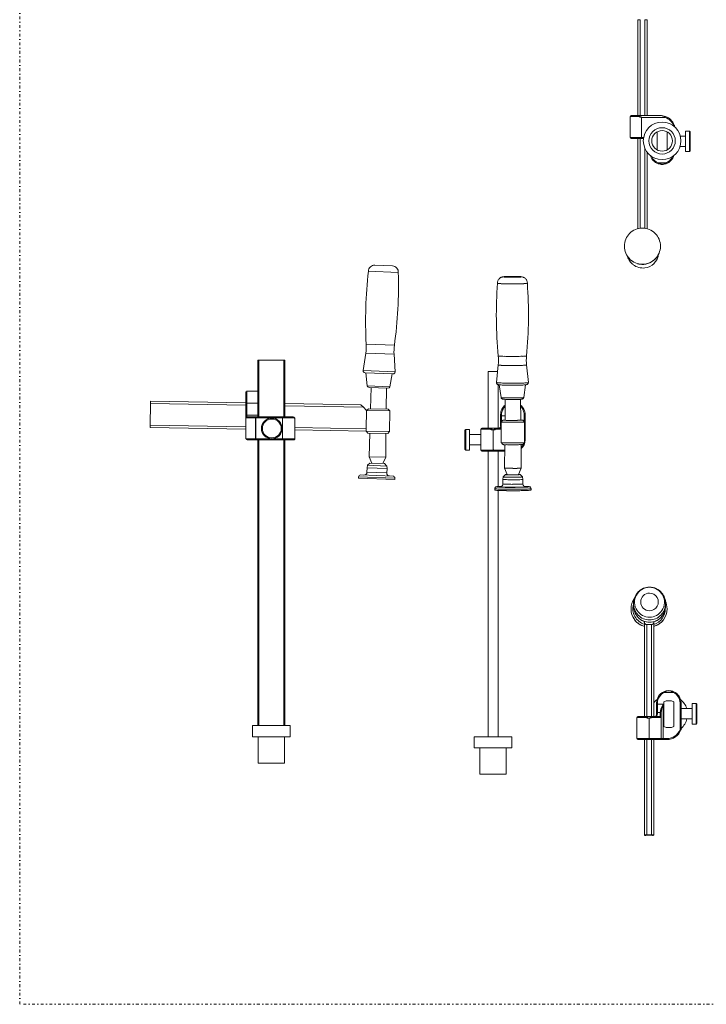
# Model space of a CAD drawing. Header units: millimetres. Extents: x -48 to 1376, y -71 to 1988.
# Tile 1 of 10: x -48 to 682, y -71 to 977. Entities that reach past the tile are written whole.
import ezdxf

# ---------------------------------------------------------------- set-up
doc = ezdxf.new("R2010")
doc.units = ezdxf.units.MM
doc.header["$MEASUREMENT"] = 0
doc.linetypes.add('DASHEDDOT', pattern=[9.2, 3, -3, 0.2, -3])
for name, color, linetype, true_color in [('Default', 7, 'Continuous', 0xffffff), ('sichtbar', 7, 'Continuous', 0xffffff), ('Tangente', 7, 'Continuous', 0xffffff)]:
    doc.layers.add(name, color=color, linetype=linetype, true_color=true_color)

msp = doc.modelspace()

# ---------------------------------------------------------------- linework, layer by layer
at = {"layer": 'Default', "color": 7, "linetype": 'DASHEDDOT', "lineweight": 5, "true_color": 0xffffff}
msp.add_line((-48.2, -71.2), (-48.2, 1987.6), dxfattribs=at)
at = {"layer": 'Default', "color": 3, "linetype": 'DASHEDDOT', "lineweight": 5, "true_color": 0x00ff00}
msp.add_line((1375.6, -71.2), (-48.2, -71.2), dxfattribs=at)
at = {"layer": 'sichtbar', "color": 1, "linetype": 'Continuous', "lineweight": 5, "true_color": 0xff0000}
for p, q in [((609.3, 977.1), (609.3, 875.1)), ((619.3, 977.1), (619.3, 875.1)), ((601.3, 874.1), (601.3, 851.6)), ((602.3, 875.1), (608.7, 875.1)), ((633.3, 875.1), (608.7, 875.1)), ((648.3, 863.3), (648.3, 864.5)), ((602.3, 850.6), (613.3, 850.6)), ((609.3, 850.6), (609.3, 754.5)), ((613.3, 850.6), (615.4, 850.6)), ((629.9, 838.5), (629.9, 857.7)), ((640.7, 857.7), (640.7, 838.5)), ((660.3, 853.1), (654.7, 853.1)), ((660.3, 858.6), (664.3, 858.6)), ((660.3, 858.6), (660.3, 836.6)), ((664.3, 858.6), (665.3, 857.6)), ((664.3, 836.6), (664.3, 858.6)), ((665.3, 837.6), (665.3, 857.6)), ((660.3, 842.1), (654.4, 842.1)), ((619.3, 836.1), (619.3, 754.5)), ((660.3, 836.6), (664.3, 836.6)), ((665.3, 837.6), (664.3, 836.6)), ((339, 715.4), (329.6, 715.7)), ((348.4, 714.9), (339, 715.4)), ((322.8, 709.2), (354.6, 707.8)), ((320, 622.1), (317.3, 603.5)), ((351.2, 602.1), (350.1, 620.9)), ((205.2, 554.2), (205.2, 614.7)), ((205.2, 614.7), (206.2, 614.7)), ((206.2, 614.7), (232.8, 614.7)), ((206.2, 554.2), (206.2, 614.7)), ((232.8, 554.2), (232.8, 614.7)), ((232.8, 614.7), (233.8, 614.7)), ((233.8, 554.2), (233.8, 614.7)), ((459.1, 590.8), (461, 609.5)), ((493, 590.8), (491.1, 609.5)), ((319.2, 601.2), (349.1, 600)), ((320.1, 601.2), (321.6, 587.4)), ((348.2, 600), (345.5, 586.3)), ((450.2, 542.2), (450.2, 602.7)), ((450.2, 602.7), (460.3, 602.7)), ((460.9, 542.2), (460.9, 588.5)), ((462, 588.4), (464, 574.8)), ((490.1, 588.4), (488, 574.8)), ((192.5, 568.7), (192.5, 580.1)), ((193, 581.4), (193, 581.4)), ((193.7, 581.7), (205.2, 581.7)), ((323.5, 585.6), (343.5, 584.7)), ((325, 562.9), (325.6, 585.5)), ((341.7, 562.6), (341.9, 584.8)), ((90.9, 568.4), (90.5, 545.5)), ((192.5, 569.1), (90.9, 570.9)), ((90.9, 568.4), (90.9, 570.9)), ((192.5, 556.2), (192.5, 568.7)), ((314.9, 567), (233.8, 568.4)), ((317.4, 564.4), (314.9, 567)), ((468.2, 550.7), (468.4, 572.9)), ((484.9, 550.7), (484.7, 572.9)), ((192.5, 553.2), (192.5, 556.2)), ((320.8, 560.9), (317.4, 564.4)), ((320.5, 541.5), (320.8, 560.9)), ((322.8, 562.9), (320.7, 561)), ((320.7, 561), (345.7, 560.5)), ((322.8, 562.9), (343.8, 562.5)), ((345.7, 560.5), (343.8, 562.5)), ((345.7, 560.5), (345.3, 538.6)), ((463.5, 555.2), (463.5, 556.7)), ((489.5, 556.7), (489.5, 529.7)), ((90.5, 545.5), (90.5, 543)), ((192.5, 553.2), (192.5, 531.7)), ((203.1, 554.2), (193.5, 554.2)), ((231.5, 554.2), (203.1, 554.2)), ((242.5, 554.2), (231.5, 554.2)), ((244.5, 530.9), (244.5, 552.2)), ((244.5, 552.2), (244.5, 552.2)), ((463.5, 544.9), (463.5, 555.2)), ((464, 548.7), (466, 550.7)), ((464, 548.7), (464.1, 526.8)), ((489, 548.7), (487, 550.7)), ((489, 548.7), (489, 526.8)), ((90.5, 543), (192.5, 541.2)), ((244.5, 540.3), (320.4, 539)), ((320.5, 541.5), (320.4, 539)), ((320.4, 539), (345.3, 538.6)), ((320.4, 539), (322.3, 536.9)), ((322.3, 536.9), (343.3, 536.5)), ((323.5, 511.8), (324.2, 536.9)), ((341.3, 511.5), (341.5, 536.6)), ((345.3, 538.6), (343.3, 536.5)), ((426.5, 540.9), (425.5, 539.9)), ((425.5, 539.9), (425.5, 529.9)), ((430.5, 540.9), (426.5, 540.9)), ((426.5, 540.9), (426.5, 529.9)), ((430.5, 529.9), (430.5, 540.9)), ((430.5, 535.4), (442.5, 535.4)), ((442.5, 518.7), (442.5, 541.2)), ((450.7, 542.2), (443.5, 542.2)), ((450.7, 542.2), (460.3, 542.2)), ((464, 542.2), (460.3, 542.2)), ((463.5, 544.2), (463.5, 544.9)), ((203.1, 529.7), (194.5, 529.7)), ((231.5, 529.7), (203.1, 529.7)), ((205.2, 225.7), (205.2, 529.7)), ((206.2, 225.7), (206.2, 529.7)), ((242.9, 529.7), (231.5, 529.7)), ((232.8, 225.7), (232.8, 529.7)), ((233.8, 225.7), (233.8, 529.7)), ((425.5, 529.9), (425.5, 519.9)), ((426.5, 529.9), (426.5, 518.9)), ((430.5, 518.9), (430.5, 529.9)), ((430.5, 524.4), (442.5, 524.4)), ((464.1, 526.8), (466, 524.7)), ((467.6, 499.6), (467.9, 524.6)), ((485.4, 499.6), (485.2, 524.6)), ((489, 526.8), (487, 524.7)), ((426.5, 518.9), (425.5, 519.9)), ((430.5, 518.9), (426.5, 518.9)), ((451.6, 517.7), (443.5, 517.7)), ((450.2, 213.7), (450.2, 517.7)), ((451.6, 517.7), (459.4, 517.7)), ((467.5, 517.7), (459.4, 517.7)), ((460.9, 480.1), (460.9, 517.7)), ((467.8, 517.7), (467.5, 517.7)), ((324.4, 505), (321.7, 502.7)), ((323.5, 511.8), (326.3, 505)), ((323.5, 511.8), (341.3, 511.5)), ((324.4, 505), (339.9, 504.5)), ((338.3, 504.5), (341.3, 511.5)), ((342.5, 501.9), (339.9, 504.5)), ((321.3, 500), (321.2, 495.2)), ((321.7, 502.7), (321.3, 500)), ((321.3, 500), (342.7, 499.3)), ((321.7, 502.7), (342.5, 501.9)), ((342.7, 499.3), (342.4, 494.5)), ((342.7, 499.3), (342.5, 501.9)), ((466.2, 490.3), (468.8, 492.8)), ((467.6, 499.6), (470.5, 492.7)), ((485.4, 499.6), (482.5, 492.7)), ((486.9, 490.3), (484.3, 492.8)), ((312.4, 490.5), (312.4, 489)), ((312.4, 489), (350.8, 487.6)), ((314.5, 492.4), (349, 491.2)), ((350.9, 489.1), (350.8, 487.6)), ((465.8, 487.7), (466.2, 490.3)), ((465.8, 487.7), (465.9, 482.9)), ((466.2, 490.3), (466.2, 490.3)), ((487.2, 487.7), (486.9, 490.3)), ((486.9, 490.3), (486.9, 490.3)), ((487.2, 487.7), (487.1, 482.9)), ((457.3, 477.8), (457.3, 476.3)), ((460.9, 213.7), (460.9, 475.9)), ((495.8, 477.8), (495.8, 476.3)), ((602.2, 349.9), (602.2, 349.8)), ((640.7, 349.9), (640.7, 349.8)), ((616.4, 336.4), (616.4, 335.6)), ((616.4, 335.6), (616.4, 235.2)), ((626.4, 336.1), (626.4, 335.6)), ((626.4, 335.6), (626.4, 235.2)), ((623.9, 333.1), (618.9, 333.1)), ((629.4, 248.2), (629.4, 249.7)), ((629.4, 238.7), (629.4, 248.2)), ((637, 251), (637, 224.4)), ((647.8, 224.4), (647.8, 251)), ((655.4, 249.7), (655.4, 221.3)), ((667.4, 243.7), (655.4, 243.7)), ((667.4, 249.2), (667.4, 227.2)), ((667.4, 249.2), (671.4, 249.2)), ((671.4, 227.2), (671.4, 249.2)), ((672.4, 248.2), (671.4, 249.2)), ((672.4, 228.2), (672.4, 248.2)), ((608.4, 211.7), (608.4, 234.2)), ((616.6, 235.2), (609.4, 235.2)), ((626.2, 235.2), (616.6, 235.2)), ((633.4, 235.2), (626.2, 235.2)), ((629.4, 237.2), (629.4, 238.7)), ((634.4, 239.5), (634.4, 238.7)), ((634.4, 238.7), (634.4, 234.2)), ((634.4, 211.7), (634.4, 234.2)), ((667.4, 232.7), (655.4, 232.7)), ((199.5, 225.7), (199.5, 213.7)), ((199.5, 225.7), (239.5, 225.7)), ((239.5, 225.7), (239.5, 213.7)), ((667.4, 227.2), (671.4, 227.2)), ((671.4, 227.2), (672.4, 228.2)), ((199.5, 213.7), (239.5, 213.7)), ((205.5, 213.7), (205.5, 185.7)), ((233.5, 213.7), (233.5, 185.7)), ((435.5, 213.7), (435.5, 201.7)), ((435.5, 213.7), (455.5, 213.7)), ((455.5, 213.7), (475.5, 213.7)), ((475.5, 213.7), (475.5, 201.7)), ((617.5, 210.7), (609.4, 210.7)), ((616.4, 210.7), (616.4, 109.1)), ((625.3, 210.7), (617.5, 210.7)), ((633.4, 210.7), (625.3, 210.7)), ((626.4, 210.7), (626.4, 109.1)), ((636.4, 210.7), (633.4, 210.7)), ((640.4, 210.7), (636.4, 210.7)), ((435.5, 201.7), (455.5, 201.7)), ((441.5, 201.7), (441.5, 173.7)), ((455.5, 201.7), (475.5, 201.7)), ((469.5, 201.7), (469.5, 173.7)), ((205.5, 185.7), (233.5, 185.7)), ((441.5, 173.7), (455.5, 173.7)), ((455.5, 173.7), (469.5, 173.7)), ((616.4, 109.1), (616.4, 108.7)), ((623.9, 109.1), (618.9, 109.1)), ((623.9, 108.7), (618.9, 108.7)), ((626.4, 109.1), (626.4, 108.7))]:
    msp.add_line(p, q, dxfattribs=at)
for centre, radius in [((635.3, 848.1), 20), ((635.3, 848.1), 14), ((635.3, 848.1), 11), ((220, 541.9), 11), ((220, 541.9), 10)]:
    msp.add_circle(centre, radius, dxfattribs=at)
for centre, radius, start, end in [((610.4, 954.2), 22.9, 91.1483, 92.6905), ((611.1, 915.3), 61.8, 90.4552, 91.1483), ((611.8, 833.9), 143.2, 90, 90.4552), ((616.8, 833.9), 143.2, 89.5823, 90), ((617.3, 906.3), 70.8, 88.9881, 89.5823), ((618.1, 948.4), 28.7, 87.5484, 88.9881), ((602.3, 874.1), 1, 90, 180), ((633.3, 859.1), 16, 79.4803, 90.0011), ((633.3, 859), 16, 68.9696, 79.4803), ((633.3, 859.1), 16, 21.0395, 68.9605), ((647.3, 864.5), 1, 0, 21.0395), ((602.3, 851.6), 1, 180, 270), ((635.3, 836), 13, 196.0067, 223.6097), ((635.3, 836), 13, 316.4175, 343.9569), ((635.3, 836), 13, 223.6097, 251.196), ((635.3, 836.1), 13, 251.193, 260.5886), ((635.3, 836), 13, 260.5886, 269.9978), ((635.3, 836.1), 13.1, 270.0013, 279.3978), ((635.3, 836), 12.9, 279.3978, 288.8401), ((635.3, 836), 13, 288.8418, 316.4175), ((614.3, 735.9), 19.3, 90, 134.9825), ((614.3, 735.9), 19.3, 45.0175, 90), ((614.3, 736), 19.2, 134.9825, 180), ((614.3, 736), 19.2, 0, 45.0175), ((614.3, 736), 19.2, 180, 225.2243), ((614.3, 735.9), 19.2, 180, 225.0156), ((614.3, 735.9), 19.2, 314.9844, 359.9976), ((614.3, 736), 19.2, 315.1894, 360), ((615.4, 730.2), 17.7, 197.5742, 214.7596), ((614.1, 730.2), 17.7, 315.0081, 351.8003), ((329.5, 709.1), 6.64, 88.4675, 178.9198), ((348, 708.3), 6.64, 356.2277, 86.68), ((614.3, 735.9), 19.3, 225.0156, 269.9999), ((614.3, 736), 19.3, 225.2243, 270.4135), ((615.1, 730), 17.3, 214.7596, 232.154), ((614.9, 729.7), 17, 232.154, 254.5922), ((614.8, 733.4), 17, 250.8961, 281.0352), ((614.8, 729.4), 16.7, 254.5922, 277.2359), ((614.3, 735.9), 19.3, 269.9999, 314.9844), ((614.3, 736), 19.3, 270.4135, 315.1894), ((614.8, 729.6), 16.9, 277.2359, 315.0081), ((614.8, 733.4), 16.9, 281.0352, 311.1835), ((790, 656), 470.2, 173.5001, 182.9463), ((-115.4, 694.3), 470.2, 352.2011, 1.6474), ((466.8, 696.7), 6.67, 119.6689, 131.5219), ((467, 696.4), 7.01, 108.1051, 119.6689), ((467, 696.3), 7.08, 101.3829, 108.1051), ((468, 691.3), 12.2, 96.2664, 101.3829), ((469.3, 679.5), 24.1, 93.2052, 96.2664), ((473.4, 605.6), 98.1, 91.6879, 93.2052), ((475.1, 549.5), 154.2, 90.7641, 91.6879), ((476, 478.1), 225.6, 90.0005, 90.7641), ((476, 478.2), 225.5, 89.2359, 89.9999), ((477, 549.6), 154.1, 88.3116, 89.2359), ((478.6, 605.5), 98.2, 86.795, 88.3116), ((482.8, 679.5), 24.1, 83.7345, 86.795), ((484.1, 691.5), 12, 78.346, 83.7345), ((485.1, 696.3), 7.04, 71.2992, 78.346), ((485.1, 696.4), 6.97, 60.0115, 71.2992), ((485.3, 696.7), 6.68, 48.4798, 60.0115), ((928.3, 663.1), 469.4, 175.9229, 185.3774), ((466.8, 696.7), 6.66, 156.412, 181.3472), ((460.2, 696.5), 0.0439, 181.3473, 243.6289), ((460.6, 697.4), 0.997, 243.6289, 256.0956), ((461.2, 700), 3.75, 256.0956, 262.9907), ((466.8, 696.7), 6.68, 131.5219, 156.412), ((464.2, 724.3), 28.2, 262.9907, 265.5036), ((466.6, 754.5), 58.5, 265.5036, 267.3056), ((472.2, 872.5), 176.7, 267.3056, 268.3429), ((474.4, 950.2), 254.4, 268.3429, 269.2163), ((476, 1068.5), 372.7, 269.2163, 269.9379), ((476, 1074.3), 378.4, 269.9379, 270.6772), ((477.3, 964.4), 268.5, 270.6772, 271.5548), ((479.5, 883.6), 187.8, 271.5548, 272.5998), ((485.3, 757.2), 61.2, 272.5998, 274.4298), ((485.3, 696.7), 6.68, 23.5888, 48.4798), ((487.8, 724.8), 28.6, 274.4298, 277.0743), ((23.7, 663.1), 469.4, 354.6226, 4.0773), ((490.9, 699.5), 3.24, 277.0743, 284.9386), ((485.3, 696.7), 6.66, 358.6528, 23.5888), ((491.5, 697.2), 0.818, 284.9386, 298.0822), ((491.9, 696.5), 0.0422, 298.0822, 358.6527), ((270.5, 629.2), 50, 351.8653, 2.9463), ((400, 623.7), 50, 172.2011, 183.2822), ((411.3, 614.5), 49.9, 354.2866, 5.3773), ((540.7, 614.5), 49.9, 174.6227, 185.7135), ((319.3, 603.2), 2, 171.8653, 267.5737), ((349.2, 602), 2, 267.5737, 3.2822), ((323.6, 587.6), 2, 186.3051, 268), ((461.1, 590.6), 2.03, 174.2939, 195.5762), ((461.1, 590.6), 2.02, 195.5762, 216.9505), ((461.1, 590.6), 2.02, 216.9505, 237.5128), ((461.4, 591.1), 2.66, 237.5128, 255.4046), ((462.1, 593.7), 5.33, 255.4046, 263.8278), ((466.5, 634.4), 46.3, 263.8278, 266.6854), ((471.1, 712.8), 124.8, 266.6854, 268.7569), ((476, 941.6), 353.6, 268.7569, 269.9876), ((476, 943.4), 355.5, 269.9876, 271.2119), ((480.8, 716.9), 128.9, 271.2119, 273.2452), ((485.2, 638.9), 50.7, 273.2452, 275.7697), ((489.7, 595.2), 6.81, 275.7697, 282.6623), ((490.5, 591.4), 2.91, 282.6623, 299.8604), ((491, 590.6), 1.98, 299.8604, 320.7319), ((490.9, 590.6), 2.05, 320.7319, 343.1384), ((490.9, 590.6), 2.02, 343.1384, 5.7069), ((194.6, 580.1), 2.1, 166.0269, 179.5821), ((194.4, 580.1), 1.95, 151.9628, 166.0269), ((194.5, 580), 2.06, 147.694, 151.9628), ((194.5, 580.1), 2.01, 143.3715, 147.694), ((196, 579), 3.83, 141.6682, 143.3715), ((193.7, 580.7), 1, 90, 133.2034), ((343.6, 586.7), 2, 267.1475, 348.8424), ((466, 575.1), 1.99, 188.8177, 222.4117), ((466.2, 575.3), 2.24, 222.4117, 254.0079), ((476.5, 556.7), 13, 129.0741, 154.552), ((466.5, 576.6), 3.56, 254.0079, 263.2509), ((469.4, 600.5), 27.6, 263.2509, 266.5644), ((472.5, 653.4), 80.6, 266.5644, 268.7354), ((476, 810.7), 238, 268.7354, 269.9989), ((476, 810.9), 238.2, 269.9989, 271.2319), ((479.3, 657.9), 85.2, 271.2319, 273.2939), ((482.4, 604), 31.2, 273.2939, 276.2565), ((476.5, 556.7), 13, 25.4482, 50.9219), ((485.4, 577.2), 4.23, 276.2565, 284.3019), ((485.8, 575.6), 2.51, 284.3019, 299.2989), ((486, 575.2), 2.04, 299.2989, 315.9628), ((486, 575.1), 2.01, 315.9628, 333.6319), ((486, 575.2), 2.04, 333.6319, 351.1824), ((476.5, 556.7), 13, 154.552, 180), ((476.5, 556.7), 13, 0, 25.4482), ((193.5, 553.2), 1, 90, 180), ((242.5, 552.1), 2.04, 45.7071, 89.7301), ((242.6, 552.2), 1.93, 0.3802, 45.7071), ((464, 548.7), 0.0236, 180.1832, 265.059), ((465.9, 570.1), 21.4, 265.059, 267.6253), ((469, 644.1), 95.5, 267.6253, 269.1942), ((466.1, 550.7), 0.0561, 95.8143, 134.6673), ((466.3, 551.7), 0.986, 255.9308, 263.8153), ((467.1, 540.5), 10.3, 92.9963, 95.8143), ((466.8, 556.3), 5.66, 263.8153, 267.4093), ((469.5, 616.5), 65.9, 267.4093, 268.4627), ((468.1, 522.3), 28.6, 91.8942, 92.9963), ((470.6, 446.7), 104.2, 91.317, 91.8942), ((476.2, 1161.1), 612.6, 269.1942, 269.8137), ((472.5, 728.4), 177.9, 268.4627, 269.4503), ((476.5, 1148.5), 598, 269.4503, 269.989), ((476.7, 1310.5), 762, 269.8137, 270.4043), ((476.5, 1155.2), 604.7, 269.989, 270.4616), ((479.4, 798.6), 248, 270.4616, 271.1995), ((480.2, 813.5), 264.9, 270.4043, 271.4059), ((482.2, 665), 114.4, 271.1995, 271.9741), ((482.6, 450.3), 100.5, 88.0099, 88.683), ((485.3, 529.5), 21.3, 86.5472, 88.0099), ((485.6, 566.8), 16.2, 271.9741, 274.0345), ((486.2, 543.8), 6.98, 83.3958, 86.5472), ((486.5, 554.3), 3.65, 274.0345, 278.8844), ((484.3, 649), 100.4, 271.4059, 272.2328), ((487, 550.7), 0.0497, 45.3327, 83.3958), ((487.6, 563.4), 14.8, 272.2328, 274.3886), ((488.4, 552.6), 3.89, 274.3886, 278.8337), ((489, 548.7), 0.0139, 278.8337, 359.8168), ((443.5, 541.2), 1, 90, 180), ((461.5, 544.2), 1.99, 270.0404, 315.0232), ((461.5, 544.2), 2.03, 315.0232, 359.477), ((194.5, 531.7), 1.98, 180.0013, 225), ((194.5, 531.7), 2.05, 225, 269.1994), ((242.9, 531.8), 2.1, 270.4522, 283.9837), ((242.9, 531.7), 1.98, 283.9837, 297.9287), ((242.9, 531.7), 1.97, 297.9287, 302.3658), ((242.9, 531.6), 1.96, 302.3658, 306.8151), ((241.4, 533.6), 4.4, 306.8151, 308.2891), ((243.5, 530.9), 1, 316.7963, 0), ((464.2, 526.8), 0.089, 223.3181, 266.0443), ((466.8, 564.4), 37.8, 266.0443, 268.0705), ((470.4, 672.4), 145.8, 268.0705, 269.3518), ((466.1, 524.8), 0.0686, 223.3181, 265.6601), ((467.9, 549.1), 24.5, 265.6601, 267.8526), ((470.6, 619.8), 95.3, 267.8526, 269.2235), ((476.5, 1212.5), 685.9, 269.3518, 269.9425), ((476.3, 1040.7), 516.1, 269.2235, 269.8124), ((476.7, 1157.7), 633.2, 269.8124, 270.3523), ((476.5, 1261), 734.4, 269.9425, 270.5424), ((478.8, 801.8), 277.2, 270.3523, 271.1682), ((481.8, 708.2), 181.6, 270.5424, 271.749), ((482, 645.1), 120.5, 271.1682, 271.9231), ((477.5, 529.7), 12, 309.7953, 0), ((485.5, 542.3), 17.6, 271.9231, 273.8974), ((486.4, 529.6), 4.98, 273.8974, 277.3978), ((487, 524.7), 0.0411, 277.3978, 316.6819), ((485.5, 586.3), 59.6, 271.749, 272.8211), ((488.1, 533), 6.32, 272.8211, 276.1141), ((488.6, 528.4), 1.67, 276.1141, 281.0683), ((488.9, 526.8), 0.0333, 281.0683, 316.6819), ((443.5, 518.7), 1, 180, 270), ((467.5, 518.7), 1, 270, 286.9075), ((318.2, 495.3), 3, 268, 359.1315), ((345.4, 494.3), 3, 176.8685, 267.9997), ((467.7, 499.7), 0.0386, 202.8735, 266.6185), ((470.2, 542.6), 43, 266.6185, 268.4301), ((469.7, 488), 4.9, 95.5676, 100.2513), ((468.8, 492.7), 0.103, 100.2513, 132.9625), ((468.8, 492.8), 0.0105, 132.9625, 229.4415), ((468.9, 492.8), 0.133, 229.4415, 253.7238), ((469.1, 493.8), 1.11, 253.7238, 264.1116), ((473.1, 646.7), 147.2, 268.4301, 269.4513), ((470.4, 480.3), 12.6, 93.5854, 95.5676), ((472.3, 450.3), 42.7, 92.5091, 93.5854), ((476.5, 1009.3), 509.8, 269.4513, 270), ((476.5, 1009.3), 509.9, 270, 270.4943), ((479.3, 687.6), 188.1, 270.4943, 271.3082), ((480.8, 451.5), 41.4, 86.2559, 87.4909), ((482.8, 483), 9.86, 83.7247, 86.2559), ((481.8, 578.5), 78.9, 271.3082, 272.2347), ((483.5, 489.3), 3.58, 78.6658, 83.7247), ((484, 493.3), 0.617, 279.9287, 293.6114), ((484.2, 492.7), 0.0939, 47.0375, 78.6658), ((484.3, 492.8), 0.0125, 293.6114, 47.0375), ((484.6, 507.2), 7.58, 272.2347, 275.2252), ((485.1, 501.4), 1.76, 275.2252, 280.0694), ((485.4, 499.6), 0.0138, 280.0694, 337.1265), ((314.4, 490.4), 2, 88, 178), ((348.9, 489.2), 2, 358, 88), ((462.9, 482.8), 2.98, 335.911, 1.1336), ((465.8, 487.7), 0.0206, 181.1321, 244.6566), ((466.1, 488.1), 0.519, 244.6566, 256.6858), ((466.4, 489.5), 2, 256.6858, 263.3293), ((466.2, 490.3), 0.0174, 172.9957, 242.8279), ((466.4, 490.7), 0.426, 242.8279, 256.0959), ((468, 503.3), 15.8, 263.3293, 265.6888), ((466.7, 492.2), 1.98, 256.0959, 264.0304), ((468.9, 512.6), 22.5, 264.0304, 266.3808), ((469.3, 521.1), 33.7, 265.6888, 267.3687), ((471.8, 559), 69, 266.3808, 268.8006), ((472.9, 597.6), 110.2, 267.3687, 268.2978), ((471, 511.5), 18.9, 264.1116, 266.6193), ((474.8, 661.4), 174.1, 268.2978, 269.1968), ((473.2, 549), 56.5, 266.6193, 268.8102), ((476.5, 784.6), 294.7, 268.8006, 269.9718), ((476.5, 709.8), 217.3, 268.8102, 269.927), ((476.5, 786.3), 299, 269.1968, 269.8827), ((476.5, 802.9), 315.6, 269.8827, 271.036), ((476.5, 718.6), 226.1, 269.927, 270.9867), ((476.5, 789.3), 299.3, 269.9718, 271.0176), ((479.1, 568.6), 76.1, 270.9867, 272.8135), ((480.1, 589.9), 99.9, 271.0176, 272.8277), ((480.6, 575.8), 88.5, 271.036, 273.2144), ((481.4, 522.9), 30.3, 272.8135, 274.6268), ((483.5, 496.2), 3.55, 274.6268, 279.9287), ((483.1, 529.4), 39.3, 272.8277, 274.7693), ((483.8, 519.6), 32.2, 273.2144, 275.0209), ((486, 494), 3.79, 274.7693, 281.0266), ((486.2, 492.2), 4.69, 275.0209, 279.758), ((486.6, 491.1), 0.823, 281.0266, 291.9304), ((486.9, 490.3), 0.02, 291.9304, 7.0043), ((486.8, 488.8), 1.25, 279.758, 289.0987), ((490.1, 482.8), 2.98, 178.8664, 204.089), ((487.2, 487.7), 0.0253, 289.0987, 358.8679), ((459.3, 477.8), 2.02, 149.0674, 179.9119), ((457.3, 476.3), 0.0381, 180, 246.2055), ((457.8, 477.3), 1.15, 246.2055, 257.6424), ((458.5, 480.6), 4.51, 257.6424, 263.9076), ((459.4, 477.8), 2.09, 118.7744, 149.0674), ((461.9, 512.4), 36.5, 263.9076, 266.1088), ((459.4, 477.7), 2.1, 104.3137, 118.7744), ((460.6, 472.8), 7.16, 96.4921, 104.3137), ((464.7, 553.2), 77.4, 266.1088, 267.6739), ((462.6, 455.1), 25, 93.2984, 96.4921), ((469.1, 343.2), 137.1, 91.9348, 93.2984), ((471.4, 719), 243.3, 267.6739, 268.5567), ((462.4, 484.7), 4.98, 285.6401, 288.9827), ((463.1, 482.5), 2.6, 288.9827, 300.1567), ((462.9, 482.8), 2.98, 300.1567, 310.6004), ((463, 482.8), 2.96, 310.6004, 335.911), ((474.2, 832.3), 356.6, 268.5567, 269.2943), ((476.5, 1016.2), 540.6, 269.2943, 269.8933), ((476.5, 1033.9), 558.3, 269.8933, 270.501), ((477.8, 885.5), 409.9, 270.501, 271.2103), ((480.3, 767.1), 291.4, 271.2103, 272.0494), ((490.1, 482.8), 2.96, 204.089, 229.3996), ((490.1, 482.8), 2.98, 229.3996, 239.8433), ((489.9, 482.5), 2.6, 239.8433, 251.0173), ((484, 343), 137.3, 86.6966, 88.0626), ((490.7, 484.7), 4.98, 251.0173, 254.3599), ((487.2, 574.2), 98.4, 272.0494, 273.4936), ((490.4, 455.3), 24.8, 83.4813, 86.6966), ((490.4, 522.8), 46.9, 273.4936, 275.5626), ((492, 468.9), 11.2, 81.4338, 83.4813), ((492.8, 474.2), 5.81, 78.5948, 81.4338), ((493.3, 476.7), 3.19, 69.7869, 78.5948), ((493.6, 477.6), 2.21, 59.2003, 69.7869), ((493.7, 477.8), 2.06, 29.7651, 59.2003), ((494.4, 481.6), 5.57, 275.5626, 281.5689), ((493.7, 477.8), 2.03, 0.0881, 29.7651), ((495.2, 477.5), 1.38, 281.5689, 292.4095), ((495.7, 476.3), 0.0398, 292.4095, 0), ((622.6, 355.5), 17.8, 135.6673, 179.9939), ((621.9, 356.9), 15.9, 89.9998, 151.8329), ((621.9, 356.2), 16.8, 89.9964, 135.6673), ((621.9, 356.3), 16.7, 64.2819, 89.9964), ((621.9, 356.9), 15.9, 28.1671, 89.9998), ((621.7, 355.8), 17.2, 38.9479, 64.2819), ((621.4, 349.9), 19.2, 144.9703, 179.9944), ((621.9, 356.9), 15.9, 151.8329, 213.7044), ((621.4, 355.6), 17.6, 19.3901, 38.9479), ((621.9, 356.9), 15.9, 326.2956, 28.1671), ((621.1, 355.5), 17.9, 359.999, 19.3901), ((621.4, 349.9), 19.2, 0.0024, 25.2213), ((621.4, 349.8), 19.2, 180, 217.4895), ((622.6, 355.5), 17.8, 179.9939, 224.3243), ((621.9, 352.4), 16.9, 177.8361, 223.9417), ((621.9, 356.9), 15.9, 213.7044, 241.8617), ((621.9, 356.9), 15.9, 298.1383, 326.2956), ((621.2, 355.5), 17.8, 315.672, 359.999), ((621.9, 352.4), 16.9, 316.0583, 2.1632), ((621.4, 349.8), 19.2, 322.5105, 360), ((621.4, 349.8), 19.3, 217.4895, 254.9541), ((621.9, 352.5), 17, 223.9417, 269.9999), ((621.9, 354.8), 16.8, 224.3243, 269.9992), ((621.9, 356.9), 15.9, 241.8617, 270), ((618.8, 335.6), 2.43, 180, 225.5088), ((621.9, 354.8), 16.8, 270.0008, 315.672), ((621.9, 356.9), 15.9, 270, 298.1383), ((621.9, 352.5), 17, 270.0029, 316.0583), ((624, 335.6), 2.43, 314.4912, 0), ((621.4, 349.8), 19.3, 285.0459, 322.5105), ((618.9, 335.6), 2.53, 225.5088, 270), ((623.9, 335.6), 2.53, 270, 314.4912), ((642.4, 249.6), 13.1, 101.7715, 113.5006), ((642.4, 249.7), 13, 90.0032, 101.7715), ((642.4, 249.6), 13.1, 78.2355, 89.9882), ((642.4, 249.8), 12.9, 66.4245, 78.2355), ((642.4, 237.7), 20, 128.6689, 143.1301), ((642.4, 249.7), 13, 146.7833, 180), ((642.4, 249.7), 13, 113.5159, 146.7833), ((642.4, 237.7), 14.3, 67.9746, 112.0195), ((642.4, 249.7), 13, 33.2, 66.4221), ((642.4, 249.7), 13, 0, 33.2), ((642.4, 237.7), 20, 17.4951, 51.3413), ((609.4, 234.2), 1, 90, 180), ((627.4, 237.2), 1.99, 270.0453, 315.0263), ((627.4, 237.2), 2.03, 315.0263, 359.4724), ((633.4, 234.2), 1, 0, 90), ((642.4, 237.7), 20, 310.5416, 345.5594), ((642.4, 237.7), 14.3, 247.9805, 292.0254), ((640.4, 226.7), 16, 270, 338.9605), ((654.4, 221.3), 1, 338.9605, 0), ((609.4, 211.7), 1, 180, 270), ((633.4, 211.7), 1, 270, 0), ((617.5, 86.3), 22.9, 91.1483, 92.6905), ((617.5, 131.5), 22.9, 267.3095, 268.8517), ((618.3, 47.3), 61.8, 90.4552, 91.1483), ((618.3, 170.4), 61.8, 268.8517, 269.5448), ((618.9, -34.1), 143.2, 90, 90.4552), ((618.9, 251.9), 143.2, 269.5448, 270), ((623.9, -34.1), 143.2, 89.5448, 90), ((623.9, 251.9), 143.2, 270, 270.4177), ((624.4, 179.4), 70.8, 270.4177, 271.0119), ((624.5, 47.3), 61.8, 88.8517, 89.5448), ((625.2, 137.4), 28.7, 271.0119, 272.4516), ((625.3, 86.3), 22.9, 87.3095, 88.8517)]:
    msp.add_arc(centre, radius, start, end, dxfattribs=at)
at = {"layer": 'Tangente', "color": 6, "linetype": 'Continuous', "lineweight": 5, "true_color": 0xff00ff}
for p, q in [((611.8, 977.1), (611.8, 875.1)), ((616.8, 977.1), (616.8, 875.1)), ((601.3, 874.1), (608.3, 874.1)), ((638.7, 873.1), (613.3, 873.1)), ((613.3, 873.1), (613.3, 851.6)), ((639, 874), (638.7, 873.1)), ((648.2, 864.8), (647.3, 864.5)), ((647.3, 864.1), (647.3, 864.5)), ((647.3, 864.5), (648.3, 864.5)), ((601.3, 851.6), (613.3, 851.6)), ((611.8, 850.6), (611.8, 755)), ((613.3, 851.6), (615.6, 851.6)), ((613.3, 851.6), (613.3, 850.6)), ((616.8, 840.5), (616.8, 755)), ((631.4, 824.7), (631.1, 823.7)), ((639.2, 824.7), (631.4, 824.7)), ((635.3, 823.4), (635.3, 823)), ((639.2, 824.7), (639.5, 823.7)), ((329.6, 715.7), (348.4, 714.9)), ((320.4, 631.8), (350.5, 630.5)), ((320, 622.1), (350.1, 620.9)), ((317.3, 603.5), (351.2, 602.1)), ((321.6, 587.4), (345.5, 586.3)), ((193.5, 568.7), (193.5, 581)), ((192.5, 566.6), (90.9, 568.4)), ((193.5, 568.7), (192.5, 568.7)), ((193.5, 556.2), (193.5, 568.7)), ((193.5, 568.7), (205.2, 568.7)), ((193.5, 556.2), (192.5, 556.2)), ((193.5, 554.2), (193.5, 556.2)), ((193.5, 556.2), (205.2, 556.2)), ((317.4, 564.4), (233.8, 565.9)), ((463.5, 556.7), (464.5, 556.7)), ((464.5, 555.2), (464.5, 556.7)), ((488.5, 556.7), (488.5, 549.2)), ((489.5, 556.7), (488.5, 556.7)), ((90.5, 545.5), (192.5, 543.7)), ((202.8, 553.2), (192.5, 553.2)), ((202.8, 553.2), (202.8, 530.7)), ((202.8, 553.2), (203.1, 553.2)), ((203.1, 554.2), (203.1, 553.2)), ((203.1, 553.2), (203.1, 530.7)), ((231.5, 553.2), (203.1, 553.2)), ((231.5, 554.2), (231.5, 553.2)), ((231.5, 530.7), (231.5, 553.2)), ((243.4, 553.2), (231.5, 553.2)), ((463.5, 555.2), (464.5, 555.2)), ((464.5, 549.2), (464.5, 555.2)), ((464.5, 555.2), (468.2, 555.2)), ((244.5, 542.8), (320.5, 541.5)), ((450.3, 541.2), (442.5, 541.2)), ((455.5, 518.9), (455.5, 540.2)), ((455.5, 540.2), (455.5, 540.2)), ((464, 541.2), (460.7, 541.2)), ((202.8, 530.7), (193.6, 530.7)), ((202.8, 530.7), (203.1, 530.7)), ((231.5, 530.7), (203.1, 530.7)), ((203.1, 529.7), (203.1, 530.7)), ((243.8, 530.7), (231.5, 530.7)), ((231.5, 529.7), (231.5, 530.7)), ((489.5, 529.7), (489, 529.7)), ((451.3, 518.7), (442.5, 518.7)), ((455.5, 518.2), (455.5, 518.9)), ((467.8, 518.7), (459.7, 518.7)), ((321.2, 495.2), (342.4, 494.5)), ((312.4, 490.5), (350.9, 489.1)), ((618.9, 333.1), (618.9, 235.2)), ((623.9, 333.1), (623.9, 235.2)), ((637.6, 260.7), (637.2, 261.6)), ((647.2, 260.7), (637.6, 260.7)), ((647.2, 260.7), (647.6, 261.6)), ((630.4, 249.7), (629.4, 249.7)), ((630.4, 248.2), (629.4, 248.2)), ((630.4, 248.2), (630.4, 249.7)), ((636.4, 248.2), (630.4, 248.2)), ((630.4, 239.4), (630.4, 248.2)), ((636.4, 211.7), (636.4, 248.2)), ((654.4, 249.7), (654.4, 221.3)), ((654.4, 249.7), (655.4, 249.7)), ((616.2, 234.2), (608.4, 234.2)), ((621.4, 211.9), (621.4, 233.2)), ((621.4, 233.2), (621.4, 233.2)), ((634.4, 234.2), (626.6, 234.2)), ((633.4, 239.4), (630.4, 239.4)), ((630.4, 238), (630.4, 239.4)), ((633.4, 240.2), (633.4, 239.4)), ((633.4, 239.4), (633.4, 235.2)), ((654.4, 221.3), (655.3, 221)), ((654.4, 221.3), (655.4, 221.3)), ((617.2, 211.7), (608.4, 211.7)), ((618.9, 210.7), (618.9, 109.1)), ((621.4, 211.9), (621.4, 211.2)), ((623.9, 210.7), (623.9, 109.1)), ((634.4, 211.7), (625.6, 211.7)), ((636.4, 211.7), (634.4, 211.7)), ((640.4, 211.7), (636.4, 211.7)), ((636.4, 211.7), (636.4, 210.7)), ((640.4, 211.7), (640.4, 210.7))]:
    msp.add_line(p, q, dxfattribs=at)
for centre, radius, start, end in [((609.4, 874.3), 1.08, 150.2046, 168.0254), ((610.7, 874.1), 2.39, 168.0254, 180), ((608.2, 866.5), 7.56, 82.1225, 89.585), ((608.9, 874.6), 0.524, 127.9833, 150.2046), ((608.7, 874.9), 0.184, 90, 127.9833), ((608.7, 871.9), 3.13, 73.3998, 89.31), ((606.8, 856.3), 17.9, 77.2716, 82.1225), ((607, 866.4), 8.89, 63.975, 73.3998), ((604.8, 847.3), 27.1, 75.4154, 77.2716), ((604.5, 861.3), 14.6, 60.4792, 63.975), ((585, 771.2), 105.7, 74.475, 75.4154), ((581.3, 820.3), 61.7, 58.7802, 60.4792), ((633.3, 867.6), 7.5, 79.4978, 89.9993), ((633.2, 866.8), 8.27, 69.4955, 79.4978), ((632.9, 866), 9.1, 60.4676, 69.4955), ((631.8, 864.1), 11.3, 52.3754, 60.4676), ((633.3, 859.1), 15, 21.0395, 68.9605), ((635.3, 836), 12, 202.6834, 251.2046), ((635.3, 836), 12, 313.0883, 337.3432), ((635.9, 831.2), 7.87, 235.6018, 251.6579), ((635.3, 829.5), 6.06, 251.6579, 269.969), ((635.3, 829.5), 6.12, 270.1019, 288.312), ((634.7, 831.2), 7.86, 288.312, 304.3623), ((635.3, 836), 12, 288.848, 313.0883), ((467, 702.6), 0.781, 102.032, 114.9787), ((466.7, 703.3), 0.022, 114.9787, 199.2927), ((466.7, 703.3), 0.0377, 199.2927, 246.1765), ((467, 703.9), 0.718, 246.1765, 256.6365), ((467.5, 700.3), 3.2, 96.2965, 102.032), ((467.3, 705.5), 2.33, 256.6365, 262.8432), ((468.9, 718.2), 15.1, 262.8432, 265.2827), ((469.5, 682.3), 21.2, 94.0707, 96.2965), ((471.4, 748.4), 45.5, 265.2827, 268.4629), ((472.1, 645.5), 58.1, 91.3791, 94.0707), ((476, 919.6), 216.7, 268.4629, 269.9197), ((476, 482.3), 221.4, 90, 91.3791), ((476, 928.1), 225.2, 269.9197, 271.2858), ((476, 482.4), 221.4, 88.6038, 90), ((479.6, 767.4), 64.4, 271.2858, 273.8402), ((480.1, 647.6), 56.1, 85.8297, 88.6038), ((482.3, 727.4), 24.4, 273.8402, 275.9175), ((482.7, 684.2), 19.4, 83.2668, 85.8297), ((484.4, 707.1), 3.95, 275.9175, 281.0828), ((484.7, 701.3), 2.12, 75.5267, 83.2668), ((485, 704.2), 1.04, 281.0828, 292.3489), ((485.1, 702.8), 0.552, 63.6053, 75.5267), ((485.4, 703.3), 0.0254, 292.3489, 10.2159), ((485.4, 703.3), 0.0295, 10.2159, 63.6053), ((461, 619.2), 0.041, 185.3774, 240.791), ((461.3, 619.7), 0.663, 240.791, 254.0617), ((461.8, 621.5), 2.53, 254.0617, 262.3929), ((464.5, 641.1), 22.3, 262.3929, 265.1976), ((466.7, 667.3), 48.6, 265.1976, 267.1716), ((472.1, 776.4), 157.8, 267.1716, 268.2667), ((474.3, 851.4), 232.8, 268.2667, 269.1791), ((476, 969.6), 351.1, 269.1791, 269.9221), ((476, 976.2), 357.6, 269.9221, 270.5738), ((476.8, 895.4), 276.9, 270.5738, 271.3145), ((478.5, 824.6), 206, 271.3145, 272.3132), ((483.9, 690.2), 71.6, 272.3132, 274.0072), ((486.5, 653.1), 34.3, 274.0072, 276.425), ((489.9, 623), 4.11, 276.425, 283.4197), ((490.6, 620.1), 1.06, 283.4197, 295.1826), ((491, 619.2), 0.0453, 295.1826, 354.6226), ((461, 609.5), 0.0332, 174.2864, 236.6184), ((461.2, 609.9), 0.473, 236.6184, 252.3855), ((461.7, 611.3), 1.96, 252.3855, 261.8218), ((464.1, 627.9), 18.8, 261.8218, 264.8667), ((466.2, 651.1), 42, 264.8667, 266.9854), ((471.5, 753), 144.1, 266.9854, 268.1298), ((473.9, 826.3), 217.4, 268.1298, 269.065), ((476, 953.1), 344.2, 269.065, 269.8082), ((476, 969.7), 360.9, 269.8082, 270.5278), ((476.8, 886.4), 277.5, 270.5278, 271.3482), ((478.6, 811), 202.1, 271.3482, 272.3564), ((484, 678.3), 69.3, 272.3564, 274.0786), ((486.6, 642.1), 33, 274.0786, 276.5451), ((489.9, 613.1), 3.86, 276.5451, 283.7601), ((490.6, 610.3), 0.934, 283.7601, 296.8385), ((491, 609.5), 0.0379, 296.8385, 5.7136), ((459.1, 590.8), 0.04, 174.2864, 240.3321), ((459.5, 591.4), 0.769, 240.3321, 254.6094), ((460.1, 593.6), 3.01, 254.6094, 262.29), ((462.8, 613.9), 23.5, 262.29, 265.0361), ((465.1, 640.1), 49.8, 265.0361, 266.9879), ((470.8, 748.7), 158.5, 266.9879, 268.0817), ((473.6, 833), 242.9, 268.0817, 269.102), ((476, 984), 393.9, 269.102, 269.9033), ((476, 993.8), 403.7, 269.9033, 270.6089), ((477.1, 890.7), 300.6, 270.6089, 271.4265), ((479.2, 808.4), 218.3, 271.4265, 272.3962), ((485, 669.1), 78.9, 272.3962, 274.0096), ((487.8, 629.7), 39.4, 274.0096, 276.2709), ((491.5, 596.1), 5.59, 276.2709, 282.277), ((492.3, 592.1), 1.44, 282.277, 294.1931), ((492.9, 590.8), 0.0456, 294.1931, 5.7136), ((193.4, 580.1), 0.911, 133.4294, 180), ((193.5, 580), 1.04, 90, 133.4294), ((194.6, 581), 1.11, 153.2043, 166.7046), ((194.7, 581), 1.24, 166.7046, 179.5184), ((195.4, 580.6), 2.01, 147.7954, 153.2043), ((193.7, 581.7), 0.0209, 92.6041, 147.7954), ((464.1, 574.8), 0.0384, 188.7393, 245.1024), ((464.4, 575.6), 0.859, 245.1024, 256.5659), ((464.9, 577.7), 3.06, 256.5659, 263.0923), ((467.2, 596.3), 21.8, 263.0923, 265.5365), ((468.9, 619), 44.6, 265.5365, 267.3024), ((473.1, 706.5), 132.2, 267.3024, 268.3276), ((474.8, 764.2), 189.8, 268.3276, 269.1921), ((476, 853.8), 279.4, 269.1921, 269.9047), ((476, 860.4), 286, 269.9047, 270.6343), ((476.9, 782.5), 208.1, 270.6343, 271.4897), ((478.5, 722.3), 147.9, 271.4897, 272.5023), ((482.7, 624.8), 50.4, 272.5023, 274.2374), ((484.6, 598.7), 24.2, 274.2374, 276.7193), ((487.1, 577.7), 2.99, 276.7193, 283.789), ((487.7, 575.5), 0.799, 283.789, 295.465), ((488, 574.8), 0.0378, 295.465, 351.2607), ((476.5, 556.7), 12, 156.5962, 180.0048), ((476.5, 556.7), 12, 133.1657, 156.5962), ((476.5, 556.7), 12, 23.404, 46.8396), ((476.5, 556.7), 12, 0.0015, 23.404), ((204, 553.5), 1.2, 154.1638, 169.755), ((205.5, 553.2), 2.77, 169.755, 180), ((203.4, 553.8), 0.532, 132.6136, 154.1638), ((203.1, 554), 0.141, 90, 132.6136), ((242.5, 553.3), 0.863, 42.5058, 90), ((242.4, 553.2), 1.07, 0, 42.5058), ((243.4, 552), 1.18, 47.9994, 89.6599), ((243.6, 552.2), 0.907, 0.1095, 47.9994), ((464.1, 544.9), 0.557, 141.7166, 180), ((464.4, 544.7), 0.963, 112.8436, 141.7166), ((452.8, 541.2), 2.49, 169.6836, 180), ((450.3, 533.4), 7.76, 82.4283, 89.8516), ((451.6, 541.4), 1.29, 155.3384, 169.6836), ((451, 541.7), 0.636, 133.1147, 155.3384), ((450.7, 542), 0.175, 90, 133.1147), ((450.7, 538.9), 3.3, 74.0212, 89.7641), ((448.8, 521.8), 19.5, 77.7438, 82.4283), ((448.9, 532.7), 9.76, 64.8896, 74.0212), ((446.7, 512.5), 29, 76.6098, 77.7438), ((446.4, 527.3), 15.7, 62.6593, 64.8896), ((441.3, 489.5), 52.6, 75.7674, 76.6098), ((439.2, 513.4), 31.4, 61.0832, 62.6593), ((487, 669.7), 133.2, 255.7674, 256.3129), ((428.7, 494.4), 53, 60.8221, 61.0832), ((336.7, 329.5), 241.9, 60.6999, 60.8221), ((458.3, 546.2), 6.59, 240.6999, 244.2989), ((455.7, 540.8), 0.594, 244.2989, 256.2982), ((455.6, 540.9), 0.701, 256.3129, 263.8365), ((455.5, 540.4), 0.2, 273.7351, 296.156), ((455.5, 540.5), 0.258, 271.4698, 283.7434), ((451.6, 548.3), 9.01, 296.156, 299.4797), ((421.3, 680.2), 144.1, 283.7434, 284.2617), ((531.7, 406.6), 153.8, 119.2909, 119.4797), ((473.3, 510.7), 34.4, 118.8918, 119.2909), ((471.3, 514.4), 30.2, 117.3713, 118.8918), ((469.6, 490.5), 51.6, 103.4043, 104.2617), ((464.6, 527.3), 15.7, 115.2589, 117.3713), ((464.2, 513), 28.5, 102.2512, 103.4043), ((462.1, 532.7), 9.78, 106.0903, 115.2589), ((462.2, 522.2), 19.1, 97.5573, 102.2512), ((460.4, 538.7), 3.47, 90.6669, 106.0903), ((460.8, 533), 8.22, 90.3955, 97.5573), ((460.3, 542), 0.174, 46.798, 90), ((460, 541.7), 0.636, 24.5913, 46.798), ((459.4, 541.4), 1.29, 10.2864, 24.5913), ((458.2, 541.2), 2.5, 0, 10.2864), ((461.5, 545.4), 3.21, 270.0296, 296.6326), ((461.7, 545.1), 2.92, 296.6326, 324.5561), ((464.2, 544.2), 0.635, 143.5942, 180), ((464.4, 544), 0.962, 114.1957, 143.5942), ((193.4, 531.7), 0.944, 179.9956, 226.8476), ((193.6, 531.8), 1.15, 226.8476, 269.0693), ((194.6, 530.7), 1.05, 180, 223.0251), ((194.5, 530.6), 0.89, 223.0251, 270), ((205.5, 530.7), 2.78, 180, 189.6862), ((204.1, 530.4), 1.31, 189.6862, 203.8007), ((203.4, 530.2), 0.596, 203.8007, 225.2786), ((203.1, 529.8), 0.143, 225.2786, 270), ((242.9, 530.6), 0.911, 270, 316.577), ((242.8, 530.7), 1.04, 316.577, 0), ((243.8, 531.9), 1.25, 270.5145, 283.2958), ((243.8, 531.8), 1.1, 283.2958, 296.8892), ((243.4, 532.6), 2.04, 296.8892, 302.2433), ((244.5, 530.9), 0.0193, 302.2433, 359.5953), ((477.5, 529.7), 11, 314.1842, 336.9843), ((451.3, 529.8), 11.1, 270.1756, 273.4005), ((454.4, 518.7), 3.09, 180, 189.0675), ((452.7, 518.4), 1.33, 189.0675, 202.8949), ((452, 518.1), 0.562, 202.8949, 223.6502), ((451.6, 522.4), 4.74, 270.3092, 277.2257), ((451.6, 517.8), 0.118, 223.6502, 270), ((448.4, 578.3), 59.7, 273.4005, 274.7929), ((449.2, 541.6), 24, 277.2257, 280.2959), ((456.7, 478.8), 40.1, 92.9583, 94.7929), ((456.9, 499), 19.2, 96.5206, 100.2959), ((455.6, 501.4), 17.5, 90.1794, 92.9583), ((455.6, 510.7), 7.45, 90.4589, 96.5206), ((455.5, 503), 16, 87.0311, 89.9523), ((455.5, 511.4), 6.79, 83.4546, 89.8752), ((454.2, 477.2), 41.7, 85.2241, 87.0311), ((454.1, 498.8), 19.5, 79.6649, 83.4546), ((462.5, 577.4), 58.8, 265.2241, 266.5991), ((461.7, 540.5), 22.9, 259.6649, 262.7767), ((459.5, 523.2), 5.5, 262.7767, 269.1329), ((459.8, 531.6), 13, 266.5991, 269.5284), ((459.4, 517.8), 0.117, 270, 316.4188), ((459.1, 518.1), 0.562, 316.4188, 337.1571), ((458.4, 518.4), 1.33, 337.1571, 350.9529), ((456.6, 518.7), 3.09, 350.9529, 0), ((465.9, 482.9), 0.0205, 181.1321, 244.7896), ((466.2, 483.3), 0.523, 244.7896, 256.764), ((466.5, 484.8), 2.01, 256.764, 263.3768), ((468.1, 498.6), 16, 263.3768, 265.7233), ((469.5, 516.7), 34.1, 265.7233, 267.3942), ((473, 593.7), 111.1, 267.3942, 268.3195), ((474.8, 657.6), 175.1, 268.3195, 269.2159), ((476.5, 780.3), 297.9, 269.2159, 269.9031), ((476.5, 794), 311.5, 269.9031, 271.064), ((480.8, 566.5), 84, 271.064, 273.2999), ((483.9, 512.6), 30, 273.2999, 275.1732), ((486.2, 486.9), 4.16, 275.1732, 280.2016), ((486.7, 483.9), 1.09, 280.2016, 289.8981), ((487.1, 482.9), 0.0243, 289.8981, 358.8679), ((457.3, 477.8), 0.0381, 180, 246.2055), ((457.8, 478.8), 1.15, 246.2055, 257.6424), ((458.5, 482.1), 4.51, 257.6424, 263.9076), ((461.9, 513.9), 36.5, 263.9076, 266.1088), ((459.7, 479), 0.918, 103.2803, 113.7797), ((459.3, 479.8), 0.0459, 113.7797, 162.0902), ((459.3, 479.8), 0.0236, 162.0902, 236.4098), ((459.5, 480.1), 0.397, 236.4098, 253.3645), ((459.8, 481.2), 1.57, 253.3645, 260.9275), ((464.7, 554.7), 77.4, 266.1088, 267.6739), ((460.2, 476.7), 3.29, 96.5463, 103.2803), ((461.2, 489.9), 10.3, 260.9275, 263.8676), ((462.9, 453.1), 27.1, 94.1997, 96.5463), ((462.6, 502.5), 23.1, 263.8676, 266.2994), ((464.9, 426.2), 54, 92.8021, 94.1997), ((467.1, 573), 93.6, 266.2994, 267.5062), ((471.4, 720.5), 243.3, 267.6739, 268.5567), ((469.5, 331.4), 148.9, 91.9601, 92.8021), ((463, 479.7), 0.123, 99.8424, 144.372), ((462.9, 479.8), 0.0219, 144.372, 247.5563), ((463.4, 480.8), 1.16, 247.5563, 259.9058), ((464.8, 469.7), 10.4, 95.1112, 99.8424), ((471.6, 674.6), 195.4, 267.5062, 269.0636), ((464.3, 486.2), 6.58, 259.9058, 265.7908), ((469, 549.8), 70.4, 265.7908, 267.5885), ((474.2, 833.8), 356.6, 268.5567, 269.2943), ((472.6, 635.4), 156, 267.5885, 269.0114), ((476.5, 977.8), 498.7, 269.0636, 270.0385), ((476.5, 1017.7), 540.6, 269.2943, 269.8933), ((476.5, 861.3), 382, 269.0114, 269.9207), ((476.5, 1035.4), 558.3, 269.8933, 270.501), ((476.5, 874.6), 395.3, 269.9207, 270.7429), ((476.5, 968.4), 489.2, 270.0385, 271.0575), ((477.8, 887), 409.9, 270.501, 271.2103), ((478.9, 691.1), 211.7, 270.7429, 271.8663), ((482.5, 643.4), 164.2, 271.0575, 272.8165), ((482.3, 585.7), 106.3, 271.8663, 273.6055), ((480.3, 768.6), 291.4, 271.2103, 272.0494), ((484.3, 354.4), 125.9, 86.3172, 88.0399), ((488.6, 487), 7.44, 273.6055, 280.1819), ((488.2, 469.2), 10.8, 80.528, 84.8888), ((489.7, 480.7), 0.969, 280.1819, 294.6911), ((490, 479.7), 0.214, 49.1924, 80.528), ((490.1, 479.8), 0.0218, 294.6911, 49.1924), ((486.9, 554.4), 75.1, 272.8165, 274.0019), ((487.2, 575.7), 98.4, 272.0494, 273.4936), ((490.7, 500.4), 20.9, 274.0019, 276.2508), ((491.7, 470.2), 9.86, 80.1579, 86.3172), ((492, 488.4), 8.82, 276.2508, 280.3282), ((490.4, 524.2), 46.9, 273.4936, 275.5626), ((493, 477.6), 2.32, 73.1025, 80.1579), ((493.5, 480.3), 0.566, 280.3282, 296.4719), ((493.7, 479.8), 0.087, 296.4719, 330.3564), ((493.7, 479.7), 0.114, 40.9293, 73.1025), ((493.7, 479.8), 0.0221, 330.3564, 40.9293), ((494.4, 483.1), 5.57, 275.5626, 281.5689), ((495.2, 479), 1.38, 281.5689, 292.4095), ((495.7, 477.8), 0.0398, 292.4095, 0), ((621.9, 357.2), 9.36, 90.0265, 270), ((621.9, 357.2), 9.36, 270, 90.0265), ((621.4, 349.9), 19.2, 180, 217.4895), ((621.4, 349.9), 17.2, 163.9766, 208.583), ((621.9, 352.4), 16.9, 178.0499, 224.0515), ((621.9, 352.4), 16.9, 315.9485, 1.9501), ((621.4, 349.9), 17.2, 323.3035, 359.791), ((621.4, 349.9), 19.2, 322.5105, 360), ((621.4, 349.9), 19.3, 217.4895, 254.9541), ((621.4, 349.9), 17.2, 208.583, 253.1604), ((621.9, 352.5), 16.9, 224.0515, 270), ((621.9, 352.5), 16.9, 270, 315.9485), ((621.4, 349.9), 17.3, 286.8396, 323.3035), ((621.4, 349.9), 19.3, 285.0459, 322.5105), ((642.9, 255.2), 7.63, 112.8743, 122.5798), ((642.6, 256), 6.77, 101.7854, 112.8743), ((642.4, 256.7), 6.02, 90.0271, 101.7854), ((642.4, 256.6), 6.13, 78.2649, 89.9073), ((642.3, 256), 6.74, 67.1609, 78.2649), ((641.9, 255.2), 7.57, 57.3942, 67.1609), ((642.4, 249.7), 12, 146.7855, 180.0037), ((642.4, 249.7), 12, 113.5174, 146.7855), ((644.1, 253.3), 9.91, 122.5798, 131.0919), ((640.7, 253.3), 9.9, 48.8547, 57.3942), ((642.4, 249.7), 12, 33.199, 66.4157), ((642.4, 249.7), 12, 0.0016, 33.199), ((642.6, 239.5), 9.26, 163.7675, 170.6125), ((647.2, 238.1), 14, 160.0385, 163.7675), ((657.9, 234.2), 25.5, 157.2731, 160.0385), ((661.5, 232.8), 29.3, 154.6401, 157.2731), ((650.1, 238.8), 15.7, 169.7593, 174.1107), ((653.9, 238.2), 19.6, 167.1712, 169.7593), ((678.2, 232.6), 44.6, 165.4548, 167.1712), ((786.1, 173.7), 167.3, 153.5385, 154.6401), ((675.1, 233.4), 41.3, 163.64, 165.4548), ((883.6, 172.2), 258.6, 162.915, 163.64), ((617.5, 234.4), 1.27, 154.922, 169.5572), ((618.7, 234.2), 2.49, 169.5572, 180), ((616.1, 226), 8.2, 82.3666, 89.601), ((616.9, 234.7), 0.623, 132.703, 154.922), ((616.6, 235), 0.174, 90.001, 132.703), ((616.6, 231.7), 3.45, 74, 89.33), ((614.6, 214.8), 19.5, 77.6739, 82.3666), ((614.8, 225.8), 9.69, 64.8716, 74), ((612.5, 205.2), 29.3, 76.56, 77.6739), ((612.4, 220.4), 15.5, 62.6668, 64.8716), ((606.6, 180.5), 54.7, 75.7446, 76.56), ((604.9, 206.1), 31.7, 61.1228, 62.6668), ((650.7, 353.9), 124.2, 255.7446, 256.3281), ((604.6, 205.5), 32.4, 60.7763, 61.1228), ((495.1, 9.8), 256.6, 60.6531, 60.7763), ((624.7, 240.3), 7.76, 240.6531, 244.2198), ((621.4, 233.5), 0.21, 244.2198, 266.0471), ((621.4, 233.5), 0.29, 256.3281, 268.432), ((621.2, 234.2), 0.933, 283.7929, 292.2979), ((621.3, 233.9), 0.668, 276.1967, 283.7438), ((588.3, 368.8), 139.5, 283.7438, 284.2657), ((621.1, 234.3), 1.06, 292.2979, 300.294), ((628.3, 222), 13.2, 119.6666, 120.294), ((639.4, 202.6), 35.5, 119.2845, 119.6666), ((850.9, -174.7), 468, 119.2065, 119.2845), ((630.5, 219.6), 16.3, 118.7885, 119.2065), ((636.2, 209.2), 28.1, 117.174, 118.7885), ((635.3, 184), 51.2, 103.4039, 104.2657), ((630.3, 220.8), 15.2, 114.9746, 117.174), ((630.1, 205.8), 28.7, 102.2534, 103.4039), ((627.9, 225.9), 9.56, 105.8239, 114.9746), ((628.1, 215), 19.3, 97.5567, 102.2534), ((626.2, 231.9), 3.32, 90.2677, 105.8239), ((626.6, 226.4), 7.82, 90.1666, 97.5567), ((626.2, 235), 0.173, 47.9969, 90), ((625.9, 234.7), 0.599, 25.8067, 47.9969), ((625.3, 234.4), 1.24, 10.651, 25.8067), ((624.1, 234.2), 2.5, 0, 10.651), ((627.4, 238.3), 3.15, 270.0327, 312.8964), ((629.9, 238.7), 0.538, 124.2106, 180), ((630.1, 237.2), 0.672, 128.1572, 179.9998), ((627.7, 238), 2.68, 312.8964, 359.5622), ((630.4, 238), 1.36, 90, 124.2106), ((630.4, 236.8), 1.2, 90, 128.1572), ((638.7, 240.1), 5.29, 170.6125, 179.6739), ((633.4, 238.5), 1.61, 74.8993, 90), ((633.4, 238), 1.36, 55.7894, 90), ((633.5, 239.1), 1.07, 56.3029, 74.8993), ((633.7, 239.4), 0.71, 32.3823, 56.3029), ((633.9, 238.7), 0.538, 0, 55.7894), ((634, 239.5), 0.392, 0, 32.3823), ((643.8, 239.5), 9.44, 174.1107, 179.7235), ((640.4, 226.7), 15, 270, 338.9605), ((617.2, 222.8), 11.1, 270.1756, 273.4005), ((620.3, 211.7), 3.08, 180, 189.3249), ((618.5, 211.4), 1.27, 189.3249, 203.8885), ((617.8, 211.1), 0.527, 203.8885, 224.7421), ((617.5, 210.8), 0.117, 224.7421, 270), ((617.5, 215.4), 4.74, 270.3092, 277.2257), ((614.3, 271.3), 59.7, 273.4005, 274.7928), ((615.1, 234.6), 24, 277.2257, 280.2957), ((622.6, 171.8), 40.1, 92.9582, 94.7928), ((622.8, 192.1), 19.2, 96.5204, 100.2957), ((621.5, 194.4), 17.5, 90.1794, 92.9582), ((621.5, 203.7), 7.45, 90.4588, 96.5204), ((621.4, 196), 15.9, 87.0313, 89.9656), ((621.4, 204.4), 6.77, 83.4537, 89.9097), ((620.1, 170.5), 41.4, 85.2134, 87.0313), ((620, 192), 19.2, 79.6227, 83.4537), ((627.6, 233.7), 23.2, 259.6227, 262.7777), ((628.5, 271.6), 60, 265.2134, 266.5988), ((625.3, 215.5), 4.8, 262.7777, 269.7149), ((625.6, 222.7), 11, 266.5988, 269.836), ((625.3, 210.8), 0.119, 270, 317.7475), ((624.9, 211.1), 0.609, 317.7475, 338.3458), ((624.2, 211.4), 1.41, 338.3458, 351.2735), ((622.5, 211.7), 3.09, 351.2735, 0)]:
    msp.add_arc(centre, radius, start, end, dxfattribs=at)

doc.saveas('drawing.dxf')
